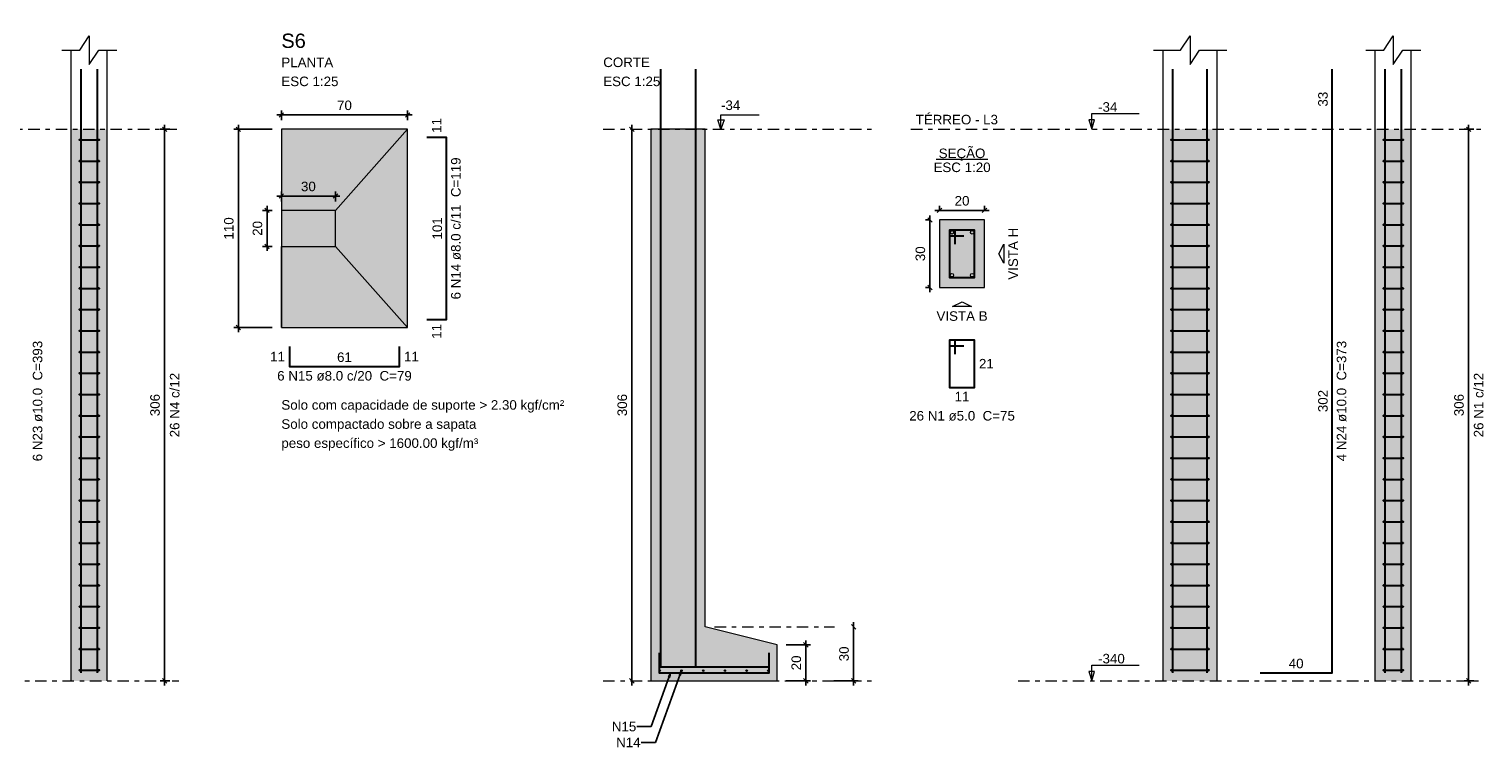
# Model space of a CAD drawing. Header units: millimetres. Extents: x 0 to 119, y 0 to 84.
# Tile 10 of 12: x 63 to 96, y 47 to 63. Entities that reach past the tile are written whole.
import ezdxf

# ---------------------------------------------------------------- set-up
doc = ezdxf.new("R2010")
doc.units = ezdxf.units.MM
doc.header["$MEASUREMENT"] = 0
doc.linetypes.add('DASHDOT', pattern=[2.54, 1.27, -0.635, 0, -0.635])
doc.linetypes.add('NULL', pattern=[0])
doc.layers.get('0').update_dxf_attribs({"lineweight": 18})
for name, color, linetype, lineweight in [('Descrição da armadura', 7, 'Continuous', 0), ('DT-Armadura', 2, 'Continuous', 30), ('DT-Barras na forma', 2, 'Continuous', 30), ('DT-Barras no corte', 5, 'Continuous', 5), ('DT-Barras rebatidas', 2, 'Continuous', 30), ('DT-Cotas', 9, 'Continuous', 5), ('DT-Estribos na forma', 2, 'Continuous', 30), ('DT-Forma', 5, 'Continuous', 5), ('DT-Hachura sapatas em corte', 43, 'Continuous', 5), ('DT-Hachura sapatas em planta', 43, 'Continuous', 5), ('DT-Hachura seção pilares', 254, 'Continuous', 5), ('DT-Hachura vista pilares', 254, 'Continuous', 5), ('DT-Pontilhado', 9, 'DASHDOT', 5), ('DT-Textos', 7, 'Continuous', 5), ('DT-Título', 3, 'Continuous', 20), ('Textos armaduras', 7, 'Continuous', 0)]:
    doc.layers.add(name, color=color, linetype=linetype, lineweight=lineweight)
doc.styles.add('Arial', font='txt')
doc.dimstyles.get("Standard").update_dxf_attribs({"dimtxt": 0.18, "dimasz": 0.18, "dimexe": 0.18, "dimexo": 0.0625, "dimgap": 0.09, "dimtad": 0, "dimtih": 1, "dimtoh": 1, "dimdec": 4, "dimzin": 0, "dimdsep": 46, "dimtxsty": 'Standard', "dimcen": 0.09, "dimadec": 0, "dimazin": 0, "dimtfac": 1, "dimtdec": 4, "dimtofl": 0, "dimtmove": 0, "dimatfit": 3, "dimfxl": 1, "dimtolj": 1, "dimtzin": 0, "dimarcsym": 0})
doc.dimstyles.new('UM_20.000000', dxfattribs={"dimtxt": 0.18, "dimasz": 0.1, "dimexe": 0.1, "dimexo": 0.2, "dimgap": 0, "dimtad": 1, "dimtih": 1, "dimtoh": 1, "dimdec": 1, "dimlfac": 20, "dimzin": 0, "dimdsep": 46, "dimtxsty": 'Standard', "dimcen": 0.09, "dimdle": 0.1, "dimadec": 1, "dimazin": 2, "dimtfac": 1, "dimtdec": 4, "dimtofl": 0, "dimtmove": 0, "dimatfit": 3, "dimfxl": 1, "dimtolj": 1, "dimarcsym": 0})
doc.dimstyles.new('UM_25.000000', dxfattribs={"dimtxt": 0.18, "dimasz": 0.1, "dimexe": 0.1, "dimexo": 0.2, "dimgap": 0, "dimtad": 1, "dimtih": 1, "dimtoh": 1, "dimdec": 1, "dimlfac": 25, "dimzin": 0, "dimdsep": 46, "dimtxsty": 'Standard', "dimcen": 0.09, "dimdle": 0.1, "dimadec": 1, "dimazin": 2, "dimtfac": 1, "dimtdec": 4, "dimtofl": 0, "dimtmove": 0, "dimatfit": 3, "dimfxl": 1, "dimtolj": 1, "dimarcsym": 0})

# ---------------------------------------------------------------- blocks, each defined once
blk = doc.blocks.new('_Oblique')
at = {"color": 0, "linetype": 'ByBlock', "lineweight": -2}
blk.add_line((-0.5, -0.5), (0.5, 0.5), dxfattribs=at)
blk = doc.blocks.new('*D49')
at = {"layer": 'Defpoints', "color": 0}
for p in [(66.266056, 60.360701), (66.583756, 60.360701), (66.583756, 48.120701)]:
    blk.add_point(p, dxfattribs=at)
at = {"layer": 'DT-Cotas', "color": 0, "lineweight": -2}
for p, q in [((66.383756, 60.360701), (66.166056, 60.360701)), ((66.266056, 48.020701), (66.266056, 60.460701)), ((66.383756, 48.120701), (66.166056, 48.120701))]:
    blk.add_line(p, q, dxfattribs=at)
at = {"layer": 'DT-Cotas', "color": 0, "lineweight": -2, "xscale": 0.1, "yscale": 0.1, "zscale": 0.1}
for p, rotation in [((66.266056, 60.360701), 90), ((66.266056, 48.120701), 270)]:
    blk.add_blockref('_Oblique', p, dxfattribs=dict(at, rotation=rotation))
at = {"layer": 'DT-Cotas', "color": 7, "insert": (66.054256, 54.240701), "char_height": 0.2118, "attachment_point": 5, "rotation": 90, "style": 'Arial'}
blk.add_mtext('\\A1;306', dxfattribs=at)
blk = doc.blocks.new('*D50')
at = {"layer": 'Defpoints', "color": 0}
for p in [(66.266056, 60.360701), (66.583756, 60.360701), (66.583756, 48.120701)]:
    blk.add_point(p, dxfattribs=at)
at = {"layer": 'DT-Cotas', "color": 0, "lineweight": -2}
for p, q in [((66.383756, 60.360701), (66.166056, 60.360701)), ((66.266056, 48.020701), (66.266056, 60.460701)), ((66.383756, 48.120701), (66.166056, 48.120701))]:
    blk.add_line(p, q, dxfattribs=at)
at = {"layer": 'DT-Cotas', "color": 0, "lineweight": -2, "xscale": 0.1, "yscale": 0.1, "zscale": 0.1}
for p, rotation in [((66.266056, 60.360701), 90), ((66.266056, 48.120701), 270)]:
    blk.add_blockref('_Oblique', p, dxfattribs=dict(at, rotation=rotation))
blk = doc.blocks.new('*D58')
at = {"layer": 'Defpoints', "color": 0}
for p in [(83.450324, 58.348601), (83.238524, 56.848601), (83.450324, 56.848601)]:
    blk.add_point(p, dxfattribs=at)
at = {"layer": 'DT-Cotas', "color": 0, "lineweight": -2}
for p, q in [((83.238524, 58.448601), (83.238524, 56.748601)), ((83.250324, 58.348601), (83.138524, 58.348601)), ((83.250324, 56.848601), (83.138524, 56.848601))]:
    blk.add_line(p, q, dxfattribs=at)
at = {"layer": 'DT-Cotas', "color": 0, "lineweight": -2, "xscale": 0.1, "yscale": 0.1, "zscale": 0.1}
for p, rotation in [((83.238524, 58.348601), 90), ((83.238524, 56.848601), 270)]:
    blk.add_blockref('_Oblique', p, dxfattribs=dict(at, rotation=rotation))
at = {"layer": 'DT-Cotas', "color": 7, "insert": (83.026724, 57.598601), "char_height": 0.2118, "attachment_point": 5, "rotation": 90, "style": 'Arial'}
blk.add_mtext('\\A1;30', dxfattribs=at)
blk = doc.blocks.new('*D59')
at = {"layer": 'Defpoints', "color": 0}
for p in [(84.450324, 58.560401), (83.450324, 58.348601), (84.450324, 58.348601)]:
    blk.add_point(p, dxfattribs=at)
at = {"layer": 'DT-Cotas', "color": 0, "lineweight": -2}
for p, q in [((83.350324, 58.560401), (84.550324, 58.560401)), ((83.450324, 58.548601), (83.450324, 58.660401)), ((84.450324, 58.548601), (84.450324, 58.660401))]:
    blk.add_line(p, q, dxfattribs=at)
at = {"layer": 'DT-Cotas', "color": 0, "lineweight": -2, "xscale": 0.1, "yscale": 0.1, "zscale": 0.1, "rotation": 180}
blk.add_blockref('_Oblique', (83.450324, 58.560401), dxfattribs=at)
at = {"layer": 'DT-Cotas', "color": 0, "lineweight": -2, "xscale": 0.1, "yscale": 0.1, "zscale": 0.1}
blk.add_blockref('_Oblique', (84.450324, 58.560401), dxfattribs=at)
at = {"layer": 'DT-Cotas', "color": 7, "insert": (83.950324, 58.772201), "char_height": 0.2118, "attachment_point": 5, "rotation": 0.0057296, "style": 'Arial'}
blk.add_mtext('\\A1;20', dxfattribs=at)
blk = doc.blocks.new('*D60')
at = {"layer": 'Defpoints', "color": 0}
for p in [(95.184335, 60.360701), (95.502035, 60.360701), (95.502035, 48.120701)]:
    blk.add_point(p, dxfattribs=at)
at = {"layer": 'DT-Cotas', "color": 0, "lineweight": -2}
for p, q in [((95.302035, 60.360701), (95.084335, 60.360701)), ((95.184335, 48.020701), (95.184335, 60.460701)), ((95.302035, 48.120701), (95.084335, 48.120701))]:
    blk.add_line(p, q, dxfattribs=at)
at = {"layer": 'DT-Cotas', "color": 0, "lineweight": -2, "xscale": 0.1, "yscale": 0.1, "zscale": 0.1}
for p, rotation in [((95.184335, 60.360701), 90), ((95.184335, 48.120701), 270)]:
    blk.add_blockref('_Oblique', p, dxfattribs=dict(at, rotation=rotation))
at = {"layer": 'DT-Cotas', "color": 7, "insert": (94.972535, 54.240701), "char_height": 0.2118, "attachment_point": 5, "rotation": 90, "style": 'Arial'}
blk.add_mtext('\\A1;306', dxfattribs=at)
blk = doc.blocks.new('*D61')
at = {"layer": 'Defpoints', "color": 0}
for p in [(68.854557, 60.360701), (67.901457, 55.960701), (68.854557, 55.960701)]:
    blk.add_point(p, dxfattribs=at)
at = {"layer": 'DT-Cotas', "color": 0, "lineweight": -2}
for p, q in [((68.654557, 60.360701), (67.801457, 60.360701)), ((67.901457, 60.460701), (67.901457, 55.860701)), ((68.654557, 55.960701), (67.801457, 55.960701))]:
    blk.add_line(p, q, dxfattribs=at)
at = {"layer": 'DT-Cotas', "color": 0, "lineweight": -2, "xscale": 0.1, "yscale": 0.1, "zscale": 0.1}
for p, rotation in [((67.901457, 60.360701), 90), ((67.901457, 55.960701), 270)]:
    blk.add_blockref('_Oblique', p, dxfattribs=dict(at, rotation=rotation))
at = {"layer": 'DT-Cotas', "color": 7, "insert": (67.689657, 58.160701), "char_height": 0.2118, "attachment_point": 5, "rotation": 90, "style": 'Arial'}
blk.add_mtext('\\A1;110', dxfattribs=at)
blk = doc.blocks.new('*D62')
at = {"layer": 'Defpoints', "color": 0}
for p in [(71.654557, 60.678401), (68.854557, 60.360701), (71.654557, 60.360701)]:
    blk.add_point(p, dxfattribs=at)
at = {"layer": 'DT-Cotas', "color": 0, "lineweight": -2}
for p, q in [((68.754557, 60.678401), (71.754557, 60.678401)), ((68.854557, 60.560701), (68.854557, 60.778401)), ((71.654557, 60.560701), (71.654557, 60.778401))]:
    blk.add_line(p, q, dxfattribs=at)
at = {"layer": 'DT-Cotas', "color": 0, "lineweight": -2, "xscale": 0.1, "yscale": 0.1, "zscale": 0.1, "rotation": 180}
blk.add_blockref('_Oblique', (68.854557, 60.678401), dxfattribs=at)
at = {"layer": 'DT-Cotas', "color": 0, "lineweight": -2, "xscale": 0.1, "yscale": 0.1, "zscale": 0.1}
blk.add_blockref('_Oblique', (71.654557, 60.678401), dxfattribs=at)
at = {"layer": 'DT-Cotas', "color": 7, "insert": (70.254557, 60.890201), "char_height": 0.2118, "attachment_point": 5, "rotation": 0.0057296, "style": 'Arial'}
blk.add_mtext('\\A1;70', dxfattribs=at)
blk = doc.blocks.new('*D63')
at = {"layer": 'Defpoints', "color": 0}
for p in [(68.854557, 58.560701), (68.536857, 57.760701), (68.854557, 57.760701)]:
    blk.add_point(p, dxfattribs=at)
at = {"layer": 'DT-Cotas', "color": 0, "lineweight": -2}
for p, q in [((68.654557, 58.560701), (68.436857, 58.560701)), ((68.536857, 58.660701), (68.536857, 57.660701)), ((68.654557, 57.760701), (68.436857, 57.760701))]:
    blk.add_line(p, q, dxfattribs=at)
at = {"layer": 'DT-Cotas', "color": 0, "lineweight": -2, "xscale": 0.1, "yscale": 0.1, "zscale": 0.1}
for p, rotation in [((68.536857, 58.560701), 90), ((68.536857, 57.760701), 270)]:
    blk.add_blockref('_Oblique', p, dxfattribs=dict(at, rotation=rotation))
at = {"layer": 'DT-Cotas', "color": 7, "insert": (68.325057, 58.160701), "char_height": 0.2118, "attachment_point": 5, "rotation": 90, "style": 'Arial'}
blk.add_mtext('\\A1;20', dxfattribs=at)
blk = doc.blocks.new('*D64')
at = {"layer": 'Defpoints', "color": 0}
for p in [(70.054557, 58.878401), (68.854557, 58.560701), (70.054557, 58.560701)]:
    blk.add_point(p, dxfattribs=at)
at = {"layer": 'DT-Cotas', "color": 0, "lineweight": -2}
for p, q in [((68.754557, 58.878401), (70.154557, 58.878401)), ((68.854557, 58.760701), (68.854557, 58.978401)), ((70.054557, 58.760701), (70.054557, 58.978401))]:
    blk.add_line(p, q, dxfattribs=at)
at = {"layer": 'DT-Cotas', "color": 0, "lineweight": -2, "xscale": 0.1, "yscale": 0.1, "zscale": 0.1, "rotation": 180}
blk.add_blockref('_Oblique', (68.854557, 58.878401), dxfattribs=at)
at = {"layer": 'DT-Cotas', "color": 0, "lineweight": -2, "xscale": 0.1, "yscale": 0.1, "zscale": 0.1}
blk.add_blockref('_Oblique', (70.054557, 58.878401), dxfattribs=at)
at = {"layer": 'DT-Cotas', "color": 7, "insert": (69.454557, 59.090201), "char_height": 0.2118, "attachment_point": 5, "rotation": 0.0057296, "style": 'Arial'}
blk.add_mtext('\\A1;30', dxfattribs=at)
blk = doc.blocks.new('*D65')
at = {"layer": 'Defpoints', "color": 0}
for p in [(76.627837, 60.360701), (76.627837, 48.120701), (76.627837, 48.120701)]:
    blk.add_point(p, dxfattribs=at)
at = {"layer": 'DT-Cotas', "color": 0, "lineweight": -2}
blk.add_line((76.627837, 60.460701), (76.627837, 48.020701), dxfattribs=at)
at = {"layer": 'DT-Cotas', "color": 0, "lineweight": -2, "xscale": 0.1, "yscale": 0.1, "zscale": 0.1}
for p, rotation in [((76.627837, 60.360701), 90), ((76.627837, 48.120701), 270)]:
    blk.add_blockref('_Oblique', p, dxfattribs=dict(at, rotation=rotation))
at = {"layer": 'DT-Cotas', "color": 7, "insert": (76.416037, 54.240701), "char_height": 0.2118, "attachment_point": 5, "rotation": 90, "style": 'Arial'}
blk.add_mtext('\\A1;306', dxfattribs=at)
blk = doc.blocks.new('*D66')
at = {"layer": 'Defpoints', "color": 0}
for p in [(79.851437, 48.920701), (79.851437, 48.120701), (80.486837, 48.120701)]:
    blk.add_point(p, dxfattribs=at)
at = {"layer": 'DT-Cotas', "color": 0, "lineweight": -2}
for p, q in [((80.486837, 49.020701), (80.486837, 48.020701)), ((80.051437, 48.920701), (80.586837, 48.920701)), ((80.051437, 48.120701), (80.586837, 48.120701))]:
    blk.add_line(p, q, dxfattribs=at)
at = {"layer": 'DT-Cotas', "color": 0, "lineweight": -2, "xscale": 0.1, "yscale": 0.1, "zscale": 0.1}
for p, rotation in [((80.486837, 48.920701), 90), ((80.486837, 48.120701), 270)]:
    blk.add_blockref('_Oblique', p, dxfattribs=dict(at, rotation=rotation))
at = {"layer": 'DT-Cotas', "color": 7, "insert": (80.275037, 48.520701), "char_height": 0.2118, "attachment_point": 5, "rotation": 90, "style": 'Arial'}
blk.add_mtext('\\A1;20', dxfattribs=at)
blk = doc.blocks.new('*D67')
at = {"layer": 'Defpoints', "color": 0}
for p in [(81.545837, 49.320701), (80.910437, 48.120701), (81.545837, 48.120701)]:
    blk.add_point(p, dxfattribs=at)
at = {"layer": 'DT-Cotas', "color": 0, "lineweight": -2}
for p, q in [((81.545837, 49.420701), (81.545837, 48.020701)), ((81.110437, 48.120701), (81.645837, 48.120701))]:
    blk.add_line(p, q, dxfattribs=at)
at = {"layer": 'DT-Cotas', "color": 0, "lineweight": -2, "xscale": 0.1, "yscale": 0.1, "zscale": 0.1}
for p, rotation in [((81.545837, 49.320701), 89.99999999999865), ((81.545837, 48.120701), 269.9999999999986)]:
    blk.add_blockref('_Oblique', p, dxfattribs=dict(at, rotation=rotation))
at = {"layer": 'DT-Cotas', "color": 7, "insert": (81.334037, 48.720701), "char_height": 0.2118, "attachment_point": 5, "rotation": 90, "style": 'Arial'}
blk.add_mtext('\\A1;30', dxfattribs=at)

msp = doc.modelspace()

# ---------------------------------------------------------------- hatches: boundary and pattern name
at = {"layer": 'DT-Hachura sapatas em corte', "linetype": 'Continuous'}
msp.add_hatch(color=43, dxfattribs=at).paths.add_polyline_path([(77.0514, 49.3207), (77.0514, 49.3207), (77.0514, 48.9207), (77.0514, 48.1207), (79.8514, 48.1207), (79.8514, 48.9207), (78.2514, 49.3207), (78.2514, 49.3207), (78.2514, 60.3607), (77.0514, 60.3607), (77.0514, 49.3207)])
at = {"layer": 'DT-Hachura sapatas em planta', "linetype": 'Continuous'}
msp.add_hatch(color=43, dxfattribs=at).paths.add_polyline_path([(68.8546, 55.9607), (71.6546, 55.9607), (71.6546, 60.3607), (68.8546, 60.3607), (68.8546, 55.9607)])
at = {"layer": 'DT-Hachura seção pilares', "linetype": 'Continuous'}
msp.add_hatch(color=254, dxfattribs=at).paths.add_polyline_path([(83.4503, 56.8486), (83.4503, 56.8486), (84.4503, 56.8486), (84.4503, 58.3486), (83.4503, 58.3486), (83.4503, 56.8486)])
at = {"layer": 'DT-Hachura vista pilares', "linetype": 'Continuous'}
for points in [[(64.1953, 48.1207), (64.1953, 60.3607), (64.9953, 60.3607), (64.9953, 48.1207), (64.1953, 48.1207)], [(88.4073, 48.1207), (88.4073, 60.3607), (89.6073, 60.3607), (89.6073, 48.1207), (88.4073, 48.1207)], [(93.1135, 48.1207), (93.1135, 60.3607), (93.9135, 60.3607), (93.9135, 48.1207), (93.1135, 48.1207)]]:
    msp.add_hatch(color=254, dxfattribs=at).paths.add_polyline_path(points)

# ---------------------------------------------------------------- linework, layer by layer
at = {"layer": 'DT-Armadura'}
for points in [[(77.2614, 61.695), (77.2614, 48.4357), (78.8614, 48.4357)], [(78.0414, 61.695), (78.0414, 48.4357), (79.6414, 48.4357)], [(72.0782, 56.1407), (72.5182, 56.1407), (72.5182, 60.1807), (72.0782, 60.1807)], [(69.0346, 55.5371), (69.0346, 55.0971), (71.4746, 55.0971), (71.4746, 55.5371)], [(77.2314, 48.7407), (77.2314, 48.3007), (79.6714, 48.3007), (79.6714, 48.7407)]]:
    msp.add_lwpolyline(points, dxfattribs=at)
at = {"layer": 'DT-Barras na forma'}
for points in [[(64.4153, 48.3007), (64.4153, 60.3607), (64.4153, 61.695)], [(64.7753, 48.3007), (64.7753, 60.3607), (64.7753, 61.695)], [(88.6273, 48.3007), (88.6273, 60.3607), (88.6273, 61.695)], [(89.3873, 48.3007), (89.3873, 60.3607), (89.3873, 61.695)], [(93.3335, 48.3007), (93.3335, 60.3607), (93.3335, 61.695)], [(93.6935, 48.3007), (93.6935, 60.3607), (93.6935, 61.695)], [(83.8003, 57.8111), (83.8003, 58.1236), (83.6753, 58.1236), (83.6753, 57.0736), (84.2253, 57.0736), (84.2253, 58.1236), (83.6753, 58.1236), (83.6753, 57.9986), (83.9878, 57.9986)]]:
    msp.add_lwpolyline(points, dxfattribs=at)
at = {"layer": 'DT-Barras no corte'}
for centre, radius in [((83.7253, 58.0736), 0.0375), ((84.1753, 58.0736), 0.0375), ((83.7253, 57.1236), 0.0375), ((84.1753, 57.1236), 0.0375), ((77.2474, 48.3487), 0.016), ((77.729, 48.3487), 0.016), ((78.2106, 48.3487), 0.016), ((78.6922, 48.3487), 0.016), ((79.1738, 48.3487), 0.016), ((79.6554, 48.3487), 0.016)]:
    msp.add_circle(centre, radius, dxfattribs=at)
at = {"layer": 'DT-Barras rebatidas'}
for points in [[(90.5604, 48.3007), (92.1604, 48.3007), (92.1604, 60.3607), (92.1604, 61.695)], [(83.8003, 55.3712), (83.8003, 55.6837), (83.6753, 55.6837), (83.6753, 54.6337), (84.2253, 54.6337), (84.2253, 55.6837), (83.6753, 55.6837), (83.6753, 55.5587), (83.9878, 55.5587)]]:
    msp.add_lwpolyline(points, dxfattribs=at)
at = {"layer": 'DT-Estribos na forma'}
for p, q in [((64.3853, 60.1253), (64.8053, 60.1253)), ((88.5973, 60.1253), (89.4173, 60.1253)), ((93.3035, 60.1253), (93.7235, 60.1253)), ((64.3853, 59.6545), (64.8053, 59.6545)), ((88.5973, 59.6545), (89.4173, 59.6545)), ((93.3035, 59.6545), (93.7235, 59.6545)), ((64.3853, 59.1838), (64.8053, 59.1838)), ((88.5973, 59.1838), (89.4173, 59.1838)), ((93.3035, 59.1838), (93.7235, 59.1838)), ((64.3853, 58.713), (64.8053, 58.713)), ((88.5973, 58.713), (89.4173, 58.713)), ((93.3035, 58.713), (93.7235, 58.713)), ((64.3853, 58.2422), (64.8053, 58.2422)), ((88.5973, 58.2422), (89.4173, 58.2422)), ((93.3035, 58.2422), (93.7235, 58.2422)), ((64.3853, 57.7715), (64.8053, 57.7715)), ((88.5973, 57.7715), (89.4173, 57.7715)), ((93.3035, 57.7715), (93.7235, 57.7715)), ((64.3853, 57.3007), (64.8053, 57.3007)), ((88.5973, 57.3007), (89.4173, 57.3007)), ((93.3035, 57.3007), (93.7235, 57.3007)), ((64.3853, 56.8299), (64.8053, 56.8299)), ((88.5973, 56.8299), (89.4173, 56.8299)), ((93.3035, 56.8299), (93.7235, 56.8299)), ((64.3853, 56.3592), (64.8053, 56.3592)), ((88.5973, 56.3592), (89.4173, 56.3592)), ((93.3035, 56.3592), (93.7235, 56.3592)), ((64.3853, 55.8884), (64.8053, 55.8884)), ((88.5973, 55.8884), (89.4173, 55.8884)), ((93.3035, 55.8884), (93.7235, 55.8884)), ((64.3853, 55.4176), (64.8053, 55.4176)), ((88.5973, 55.4176), (89.4173, 55.4176)), ((93.3035, 55.4176), (93.7235, 55.4176)), ((64.3853, 54.9469), (64.8053, 54.9469)), ((88.5973, 54.9469), (89.4173, 54.9469)), ((93.3035, 54.9469), (93.7235, 54.9469)), ((64.3853, 54.4761), (64.8053, 54.4761)), ((88.5973, 54.4761), (89.4173, 54.4761)), ((93.3035, 54.4761), (93.7235, 54.4761)), ((64.3853, 54.0053), (64.8053, 54.0053)), ((88.5973, 54.0053), (89.4173, 54.0053)), ((93.3035, 54.0053), (93.7235, 54.0053)), ((64.3853, 53.5345), (64.8053, 53.5345)), ((88.5973, 53.5345), (89.4173, 53.5345)), ((93.3035, 53.5345), (93.7235, 53.5345)), ((64.3853, 53.0638), (64.8053, 53.0638)), ((88.5973, 53.0638), (89.4173, 53.0638)), ((93.3035, 53.0638), (93.7235, 53.0638)), ((64.3853, 52.593), (64.8053, 52.593)), ((88.5973, 52.593), (89.4173, 52.593)), ((93.3035, 52.593), (93.7235, 52.593)), ((64.3853, 52.1222), (64.8053, 52.1222)), ((88.5973, 52.1222), (89.4173, 52.1222)), ((93.3035, 52.1222), (93.7235, 52.1222)), ((64.3853, 51.6515), (64.8053, 51.6515)), ((88.5973, 51.6515), (89.4173, 51.6515)), ((93.3035, 51.6515), (93.7235, 51.6515)), ((64.3853, 51.1807), (64.8053, 51.1807)), ((88.5973, 51.1807), (89.4173, 51.1807)), ((93.3035, 51.1807), (93.7235, 51.1807)), ((64.3853, 50.7099), (64.8053, 50.7099)), ((88.5973, 50.7099), (89.4173, 50.7099)), ((93.3035, 50.7099), (93.7235, 50.7099)), ((64.3853, 50.2392), (64.8053, 50.2392)), ((88.5973, 50.2392), (89.4173, 50.2392)), ((93.3035, 50.2392), (93.7235, 50.2392)), ((64.3853, 49.7684), (64.8053, 49.7684)), ((88.5973, 49.7684), (89.4173, 49.7684)), ((93.3035, 49.7684), (93.7235, 49.7684)), ((64.3853, 49.2976), (64.8053, 49.2976)), ((88.5973, 49.2976), (89.4173, 49.2976)), ((93.3035, 49.2976), (93.7235, 49.2976)), ((64.3853, 48.8269), (64.8053, 48.8269)), ((88.5973, 48.8269), (89.4173, 48.8269)), ((93.3035, 48.8269), (93.7235, 48.8269)), ((64.3853, 48.3561), (64.8053, 48.3561)), ((88.5973, 48.3561), (89.4173, 48.3561)), ((93.3035, 48.3561), (93.7235, 48.3561))]:
    msp.add_line(p, q, dxfattribs=at)
for centre in [(64.3853, 60.1253), (64.8053, 60.1253), (88.5973, 60.1253), (89.4173, 60.1253), (93.3035, 60.1253), (93.7235, 60.1253), (64.3853, 59.6545), (64.8053, 59.6545), (88.5973, 59.6545), (89.4173, 59.6545), (93.3035, 59.6545), (93.7235, 59.6545), (64.3853, 59.1838), (64.8053, 59.1838), (88.5973, 59.1838), (89.4173, 59.1838), (93.3035, 59.1838), (93.7235, 59.1838), (64.3853, 58.713), (64.8053, 58.713), (88.5973, 58.713), (89.4173, 58.713), (93.3035, 58.713), (93.7235, 58.713), (64.3853, 58.2422), (64.8053, 58.2422), (88.5973, 58.2422), (89.4173, 58.2422), (93.3035, 58.2422), (93.7235, 58.2422), (64.3853, 57.7715), (64.8053, 57.7715), (88.5973, 57.7715), (89.4173, 57.7715), (93.3035, 57.7715), (93.7235, 57.7715), (64.3853, 57.3007), (64.8053, 57.3007), (88.5973, 57.3007), (89.4173, 57.3007), (93.3035, 57.3007), (93.7235, 57.3007), (64.3853, 56.8299), (64.8053, 56.8299), (88.5973, 56.8299), (89.4173, 56.8299), (93.3035, 56.8299), (93.7235, 56.8299), (64.3853, 56.3592), (64.8053, 56.3592), (88.5973, 56.3592), (89.4173, 56.3592), (93.3035, 56.3592), (93.7235, 56.3592), (64.3853, 55.8884), (64.8053, 55.8884), (88.5973, 55.8884), (89.4173, 55.8884), (93.3035, 55.8884), (93.7235, 55.8884), (64.3853, 55.4176), (64.8053, 55.4176), (88.5973, 55.4176), (89.4173, 55.4176), (93.3035, 55.4176), (93.7235, 55.4176), (64.3853, 54.9469), (64.8053, 54.9469), (88.5973, 54.9469), (89.4173, 54.9469), (93.3035, 54.9469), (93.7235, 54.9469), (64.3853, 54.4761), (64.8053, 54.4761), (88.5973, 54.4761), (89.4173, 54.4761), (93.3035, 54.4761), (93.7235, 54.4761), (64.3853, 54.0053), (64.8053, 54.0053), (88.5973, 54.0053), (89.4173, 54.0053), (93.3035, 54.0053), (93.7235, 54.0053), (64.3853, 53.5345), (64.8053, 53.5345), (88.5973, 53.5345), (89.4173, 53.5345), (93.3035, 53.5345), (93.7235, 53.5345), (64.3853, 53.0638), (64.8053, 53.0638), (88.5973, 53.0638), (89.4173, 53.0638), (93.3035, 53.0638), (93.7235, 53.0638), (64.3853, 52.593), (64.8053, 52.593), (88.5973, 52.593), (89.4173, 52.593), (93.3035, 52.593), (93.7235, 52.593), (64.3853, 52.1222), (64.8053, 52.1222), (88.5973, 52.1222), (89.4173, 52.1222), (93.3035, 52.1222), (93.7235, 52.1222), (64.3853, 51.6515), (64.8053, 51.6515), (88.5973, 51.6515), (89.4173, 51.6515), (93.3035, 51.6515), (93.7235, 51.6515), (64.3853, 51.1807), (64.8053, 51.1807), (88.5973, 51.1807), (89.4173, 51.1807), (93.3035, 51.1807), (93.7235, 51.1807), (64.3853, 50.7099), (64.8053, 50.7099), (88.5973, 50.7099), (89.4173, 50.7099), (93.3035, 50.7099), (93.7235, 50.7099), (64.3853, 50.2392), (64.8053, 50.2392), (88.5973, 50.2392), (89.4173, 50.2392), (93.3035, 50.2392), (93.7235, 50.2392), (64.3853, 49.7684), (64.8053, 49.7684), (88.5973, 49.7684), (89.4173, 49.7684), (93.3035, 49.7684), (93.7235, 49.7684), (64.3853, 49.2976), (64.8053, 49.2976), (88.5973, 49.2976), (89.4173, 49.2976), (93.3035, 49.2976), (93.7235, 49.2976), (64.3853, 48.8269), (64.8053, 48.8269), (88.5973, 48.8269), (89.4173, 48.8269), (93.3035, 48.8269), (93.7235, 48.8269), (64.3853, 48.3561), (64.8053, 48.3561), (88.5973, 48.3561), (89.4173, 48.3561), (93.3035, 48.3561), (93.7235, 48.3561)]:
    msp.add_circle(centre, 0.01, dxfattribs=at)
at = {"layer": 'DT-Forma'}
for p, q in [((64.1953, 60.3607), (64.1953, 62.1186)), ((64.9953, 60.3607), (64.9953, 62.1186)), ((88.4073, 60.3607), (88.4073, 62.1186)), ((89.6073, 60.3607), (89.6073, 62.1186)), ((93.1135, 60.3607), (93.1135, 62.1186)), ((93.9135, 60.3607), (93.9135, 62.1186)), ((64.1953, 48.1207), (64.1953, 60.3607)), ((64.9953, 48.1207), (64.9953, 60.3607)), ((68.8546, 60.3607), (68.8546, 58.5607)), ((71.6546, 60.3607), (70.0546, 58.5607)), ((88.4073, 48.1207), (88.4073, 60.3607)), ((89.6073, 48.1207), (89.6073, 60.3607)), ((93.1135, 48.1207), (93.1135, 60.3607)), ((93.9135, 48.1207), (93.9135, 60.3607)), ((68.8546, 55.9607), (68.8546, 57.7607)), ((68.8546, 55.9607), (68.8546, 57.7607)), ((71.6546, 55.9607), (70.0546, 57.7607))]:
    msp.add_line(p, q, dxfattribs=at)
for points in [[(63.9835, 62.1186), (64.3835, 62.1186), (64.5953, 62.4363), (64.5953, 61.8009), (64.8071, 62.1186), (65.2071, 62.1186)], [(88.1955, 62.1186), (88.7955, 62.1186), (89.0073, 62.4363), (89.0073, 61.8009), (89.2191, 62.1186), (89.8191, 62.1186)], [(92.9017, 62.1186), (93.3017, 62.1186), (93.5135, 62.4363), (93.5135, 61.8009), (93.7253, 62.1186), (94.1253, 62.1186)]]:
    msp.add_lwpolyline(points, dxfattribs=at)
for points in [[(68.8546, 55.9607), (71.6546, 55.9607), (71.6546, 60.3607), (68.8546, 60.3607), (68.8546, 55.9607)], [(77.0514, 49.3207), (77.0514, 49.3207), (77.0514, 48.9207), (77.0514, 48.1207), (79.8514, 48.1207), (79.8514, 48.9207), (78.2514, 49.3207), (78.2514, 49.3207), (78.2514, 60.3607), (77.0514, 60.3607), (77.0514, 49.3207)], [(68.8546, 57.7607), (70.0546, 57.7607), (70.0546, 58.5607), (68.8546, 58.5607), (68.8546, 57.7607)], [(83.4503, 56.8486), (84.4503, 56.8486), (84.4503, 58.3486), (83.4503, 58.3486), (83.4503, 56.8486)]]:
    msp.add_lwpolyline(points, close=True, dxfattribs=at)
at = {"layer": 'DT-Pontilhado', "ltscale": 0.2}
for p, q in [((52.2984, 60.3607), (66.5838, 60.3607)), ((75.9924, 60.3607), (81.9694, 60.3607)), ((82.8166, 60.3607), (95.502, 60.3607)), ((78.4632, 49.3207), (81.1222, 49.3207)), ((55.4896, 48.1207), (66.5838, 48.1207)), ((75.9924, 48.1207), (81.9694, 48.1207)), ((85.1916, 48.1207), (95.502, 48.1207))]:
    msp.add_line(p, q, dxfattribs=at)
at = {"layer": 'DT-Textos'}
msp.add_line((83.3781, 59.6935), (84.5225, 59.6935), dxfattribs=at)
for points in [[(78.6044, 60.3607), (78.6044, 60.6784), (79.4516, 60.6784)], [(86.8278, 60.3607), (86.8914, 60.5725), (86.7643, 60.5725), (86.8278, 60.3607), (86.8278, 60.7107), (87.8778, 60.7107)], [(86.8278, 48.1207), (86.8914, 48.3325), (86.7643, 48.3325), (86.8278, 48.1207), (86.8278, 48.4707), (87.8778, 48.4707)]]:
    msp.add_lwpolyline(points, dxfattribs=at)
for points in [[(78.675, 60.5725), (78.6044, 60.3607), (78.5338, 60.5725), (78.675, 60.5725)], [(84.8739, 57.5986), (84.8739, 57.3868), (84.768, 57.5986), (84.8739, 57.8104), (84.8739, 57.5986)], [(83.9503, 56.425), (83.7385, 56.425), (83.9503, 56.5309), (84.1621, 56.425), (83.9503, 56.425)]]:
    msp.add_lwpolyline(points, close=True, dxfattribs=at)

# ---------------------------------------------------------------- texts
at = {"layer": 'Descrição da armadura', "linetype": 'NULL', "char_height": 0.2118, "attachment_point": 8, "rotation": 90.00021, "line_spacing_factor": 0.9, "style": 'Arial'}
for s, insert, width in [('6 N14 ø8.0 c/11  C=119', (72.8359, 58.1603), 6.174395), ('6 N23 ø10.0  C=393', (63.5596, 54.3303), 5.239541), ('4 N24 ø10.0  C=373', (92.4779, 54.3303), 5.239541), ('26 N4 c/12', (66.5977, 54.2407), 2.845127), ('26 N1 c/12', (95.516, 54.2407), 2.845127)]:
    msp.add_mtext(s, dxfattribs=dict(at, insert=insert, width=width))
at = {"layer": 'Descrição da armadura', "linetype": 'NULL', "char_height": 0.2118, "line_spacing_factor": 0.9, "style": 'Arial'}
for s, insert, width, attachment_point in [('6 N15 ø8.0 c/20  C=79', (70.2548, 54.7792), 5.851826, 8), ('26 N1 ø5.0  C=75', (83.9508, 53.8922), 4.594404, 8), ('N15', (76.7259, 47.1065), 1.103994, 6), ('N14', (76.8218, 46.7565), 1.103994, 6)]:
    msp.add_mtext(s, dxfattribs=dict(at, insert=insert, width=width, attachment_point=attachment_point))
at = {"layer": 'DT-Textos', "linetype": 'NULL', "char_height": 0.2118, "line_spacing_factor": 0.798, "style": 'Arial'}
for s, insert, width, attachment_point in [('PLANTA', (68.8548, 61.7372), 2.256279, 7), ('CORTE', (75.9928, 61.7372), 2.03, 7), ('ESC 1:25', (68.8548, 61.3142), 2.482559, 7), ('ESC 1:25', (75.9928, 61.3142), 2.482559, 7), ('-34', (78.6048, 60.7842), 0.838281, 7), ('-34', (86.9678, 60.7462), 0.838281, 7), ('TÉRREO - L3', (82.9228, 60.4662), 3.577422, 7), ('SEÇÃO', (83.9508, 59.6553), 2.030566, 8), ('ESC 1:20', (83.9508, 59.4072), 2.482559, 8), ('VISTA B', (83.9508, 56.1072), 2.223994, 8), ('Solo com capacidade de suporte > 2.30 kgf/cm²', (68.8548, 54.0743), 12.299795, 7), ('Solo compactado sobre a sapata', (68.8548, 53.6503), 8.479951, 7), ('peso específico > 1600.00 kgf/m³', (68.8548, 53.2273), 8.560098, 7), ('-340', (86.9678, 48.5062), 1.16085, 7)]:
    msp.add_mtext(s, dxfattribs=dict(at, insert=insert, width=width, attachment_point=attachment_point))
at = {"layer": 'DT-Textos', "linetype": 'NULL', "insert": (85.1919, 57.5983), "char_height": 0.2118, "width": 2.255996, "attachment_point": 8, "rotation": 90.00021, "line_spacing_factor": 0.798, "style": 'Arial'}
msp.add_mtext('VISTA H', dxfattribs=at)
at = {"layer": 'DT-Título', "linetype": 'NULL', "insert": (68.8548, 62.1611), "char_height": 0.3177, "width": 1.076367, "attachment_point": 7, "line_spacing_factor": 0.798, "style": 'Arial'}
msp.add_mtext('S6', dxfattribs=at)
at = {"layer": 'Textos armaduras', "linetype": 'NULL', "char_height": 0.2118, "rotation": 90.00021, "line_spacing_factor": 0.9, "style": 'Arial'}
for s, insert, width, attachment_point in [('33', (92.0631, 61.0278), 1.045137, 8), ('11', (72.4041, 60.2807), 1.045137, 7), ('101', (72.4209, 58.1607), 1.367705, 8), ('11', (72.1923, 56.0407), 1.045137, 3), ('302', (92.0631, 54.3307), 1.367705, 8)]:
    msp.add_mtext(s, dxfattribs=dict(at, insert=insert, width=width, attachment_point=attachment_point))
at = {"layer": 'Textos armaduras', "linetype": 'NULL', "char_height": 0.2118, "width": 1.045137, "line_spacing_factor": 0.9, "style": 'Arial'}
for s, insert, attachment_point in [('11', (68.9346, 55.2112), 9), ('61', (70.2546, 55.1944), 8), ('11', (71.5746, 55.423), 1), ('21', (84.3253, 55.2646), 1), ('11', (83.9503, 54.5364), 2), ('40', (91.3604, 48.398), 8)]:
    msp.add_mtext(s, dxfattribs=dict(at, insert=insert, attachment_point=attachment_point))

# ---------------------------------------------------------------- dimensions: what is measured, and where the dimension line sits
at = {"layer": 'DT-Cotas'}
for base, p1, p2, dimstyle, override, picture, middle in [((71.6546, 60.6784), (68.8546, 60.3607), (71.6546, 60.3607), 'UM_25.000000', {"dimtxt": 0.2118, "dimasz": 0.1, "dimexe": 0.1, "dimexo": 0.2, "dimtad": 1, "dimtih": 0, "dimtoh": 0, "dimdec": 1, "dimlfac": 25, "dimzin": 8, "dimtxsty": 'Arial', "dimblk": 'Oblique', "dimblk1": 'Oblique', "dimblk2": 'Oblique', "dimsah": 1, "dimdle": 0.1, "dimse1": 0, "dimse2": 0, "dimclrt": 7, "dimadec": 1, "dimazin": 3, "dimtmove": 2, "dimldrblk": 'Oblique'}, '*D62', (70.2546, 60.8902)), ((70.0546, 58.8784), (68.8546, 58.5607), (70.0546, 58.5607), 'UM_25.000000', {"dimtxt": 0.2118, "dimasz": 0.1, "dimexe": 0.1, "dimexo": 0.2, "dimtad": 1, "dimtih": 0, "dimtoh": 0, "dimdec": 1, "dimlfac": 25, "dimzin": 8, "dimtxsty": 'Arial', "dimblk": 'Oblique', "dimblk1": 'Oblique', "dimblk2": 'Oblique', "dimsah": 1, "dimdle": 0.1, "dimse1": 0, "dimse2": 0, "dimclrt": 7, "dimadec": 1, "dimazin": 3, "dimtmove": 2, "dimldrblk": 'Oblique'}, '*D64', (69.4546, 59.0902)), ((84.4503, 58.5604), (83.4503, 58.3486), (84.4503, 58.3486), 'UM_20.000000', {"dimtxt": 0.2118, "dimasz": 0.1, "dimexe": 0.1, "dimexo": 0.2, "dimtad": 1, "dimtih": 0, "dimtoh": 0, "dimdec": 1, "dimlfac": 20, "dimzin": 8, "dimtxsty": 'Arial', "dimblk": 'Oblique', "dimblk1": 'Oblique', "dimblk2": 'Oblique', "dimsah": 1, "dimdle": 0.1, "dimse1": 0, "dimse2": 0, "dimclrt": 7, "dimadec": 1, "dimazin": 3, "dimtmove": 2, "dimldrblk": 'Oblique'}, '*D59', (83.9503, 58.7722))]:
    dim = msp.add_linear_dim(base=base, p1=p1, p2=p2, dimstyle=dimstyle, override=override, dxfattribs=at)
    dim.commit()
    dim.dimension.update_dxf_attribs({"geometry": picture, "text_midpoint": middle, "dimtype": 160, "text_rotation": 0.00573})
for base, p1, p2, dimstyle, override, picture, middle in [((66.2661, 60.3607), (66.5838, 48.1207), (66.5838, 60.3607), 'UM_25.000000', {"dimtxt": 0.2118, "dimasz": 0.1, "dimexe": 0.1, "dimexo": 0.2, "dimtad": 1, "dimtih": 0, "dimtoh": 0, "dimdec": 1, "dimlfac": 25, "dimzin": 8, "dimtxsty": 'Arial', "dimblk": 'Oblique', "dimblk1": 'Oblique', "dimblk2": 'Oblique', "dimsah": 1, "dimdle": 0.1, "dimse1": 0, "dimse2": 0, "dimclrt": 7, "dimadec": 1, "dimazin": 3, "dimtmove": 2, "dimldrblk": 'Oblique'}, '*D49', (66.0543, 54.2407)), ((67.9015, 55.9607), (68.8546, 60.3607), (68.8546, 55.9607), 'UM_25.000000', {"dimtxt": 0.2118, "dimasz": 0.1, "dimexe": 0.1, "dimexo": 0.2, "dimtad": 1, "dimtih": 0, "dimtoh": 0, "dimdec": 1, "dimlfac": 25, "dimzin": 8, "dimtxsty": 'Arial', "dimblk": 'Oblique', "dimblk1": 'Oblique', "dimblk2": 'Oblique', "dimsah": 1, "dimdle": 0.1, "dimse1": 0, "dimse2": 0, "dimclrt": 7, "dimadec": 1, "dimazin": 3, "dimtmove": 2, "dimldrblk": 'Oblique'}, '*D61', (67.6897, 58.1607)), ((76.6278, 48.1207), (76.6278, 60.3607), (76.6278, 48.1207), 'UM_25.000000', {"dimtxt": 0.2118, "dimasz": 0.1, "dimexe": 0.1, "dimexo": 0.2, "dimtad": 1, "dimtih": 0, "dimtoh": 0, "dimdec": 1, "dimlfac": 25, "dimzin": 8, "dimtxsty": 'Arial', "dimblk": 'Oblique', "dimblk1": 'Oblique', "dimblk2": 'Oblique', "dimsah": 1, "dimdle": 0.1, "dimse1": 1, "dimse2": 1, "dimclrt": 7, "dimadec": 1, "dimazin": 3, "dimtmove": 2, "dimldrblk": 'Oblique'}, '*D65', (76.416, 54.2407)), ((95.1843, 60.3607), (95.502, 48.1207), (95.502, 60.3607), 'UM_25.000000', {"dimtxt": 0.2118, "dimasz": 0.1, "dimexe": 0.1, "dimexo": 0.2, "dimtad": 1, "dimtih": 0, "dimtoh": 0, "dimdec": 1, "dimlfac": 25, "dimzin": 8, "dimtxsty": 'Arial', "dimblk": 'Oblique', "dimblk1": 'Oblique', "dimblk2": 'Oblique', "dimsah": 1, "dimdle": 0.1, "dimse1": 0, "dimse2": 0, "dimclrt": 7, "dimadec": 1, "dimazin": 3, "dimtmove": 2, "dimldrblk": 'Oblique'}, '*D60', (94.9725, 54.2407)), ((68.5369, 57.7607), (68.8546, 58.5607), (68.8546, 57.7607), 'UM_25.000000', {"dimtxt": 0.2118, "dimasz": 0.1, "dimexe": 0.1, "dimexo": 0.2, "dimtad": 1, "dimtih": 0, "dimtoh": 0, "dimdec": 1, "dimlfac": 25, "dimzin": 8, "dimtxsty": 'Arial', "dimblk": 'Oblique', "dimblk1": 'Oblique', "dimblk2": 'Oblique', "dimsah": 1, "dimdle": 0.1, "dimse1": 0, "dimse2": 0, "dimclrt": 7, "dimadec": 1, "dimazin": 3, "dimtmove": 2, "dimldrblk": 'Oblique'}, '*D63', (68.3251, 58.1607)), ((83.2385, 56.8486), (83.4503, 58.3486), (83.4503, 56.8486), 'UM_20.000000', {"dimtxt": 0.2118, "dimasz": 0.1, "dimexe": 0.1, "dimexo": 0.2, "dimtad": 1, "dimtih": 0, "dimtoh": 0, "dimdec": 1, "dimlfac": 20, "dimzin": 8, "dimtxsty": 'Arial', "dimblk": 'Oblique', "dimblk1": 'Oblique', "dimblk2": 'Oblique', "dimsah": 1, "dimdle": 0.1, "dimse1": 0, "dimse2": 0, "dimclrt": 7, "dimadec": 1, "dimazin": 3, "dimtmove": 2, "dimldrblk": 'Oblique'}, '*D58', (83.0267, 57.5986)), ((81.5458, 48.1207), (81.5458, 49.3207), (80.9104, 48.1207), 'UM_25.000000', {"dimtxt": 0.2118, "dimasz": 0.1, "dimexe": 0.1, "dimexo": 0.2, "dimtad": 1, "dimtih": 0, "dimtoh": 0, "dimdec": 1, "dimlfac": 25, "dimzin": 8, "dimtxsty": 'Arial', "dimblk": 'Oblique', "dimblk1": 'Oblique', "dimblk2": 'Oblique', "dimsah": 1, "dimdle": 0.1, "dimse1": 1, "dimse2": 0, "dimclrt": 7, "dimadec": 1, "dimazin": 3, "dimtmove": 2, "dimldrblk": 'Oblique'}, '*D67', (81.334, 48.7207)), ((80.4868, 48.1207), (79.8514, 48.9207), (79.8514, 48.1207), 'UM_25.000000', {"dimtxt": 0.2118, "dimasz": 0.1, "dimexe": 0.1, "dimexo": 0.2, "dimtad": 1, "dimtih": 0, "dimtoh": 0, "dimdec": 1, "dimlfac": 25, "dimzin": 8, "dimtxsty": 'Arial', "dimblk": 'Oblique', "dimblk1": 'Oblique', "dimblk2": 'Oblique', "dimsah": 1, "dimdle": 0.1, "dimse1": 0, "dimse2": 0, "dimclrt": 7, "dimadec": 1, "dimazin": 3, "dimtmove": 2, "dimldrblk": 'Oblique'}, '*D66', (80.275, 48.5207))]:
    dim = msp.add_linear_dim(base=base, p1=p1, p2=p2, angle=90, dimstyle=dimstyle, override=override, dxfattribs=at)
    dim.commit()
    dim.dimension.update_dxf_attribs({"geometry": picture, "text_midpoint": middle, "dimtype": 160, "text_rotation": 90})
dim = msp.add_linear_dim(base=(66.2661, 60.3607), p1=(66.5838, 48.1207), p2=(66.5838, 60.3607), angle=90, text=' ', dimstyle='UM_25.000000', override={"dimtxt": 0.2118, "dimasz": 0.1, "dimexe": 0.1, "dimexo": 0.2, "dimtad": 1, "dimtih": 0, "dimtoh": 0, "dimdec": 1, "dimlfac": 25, "dimzin": 8, "dimtxsty": 'Arial', "dimblk": 'Oblique', "dimblk1": 'Oblique', "dimblk2": 'Oblique', "dimsah": 1, "dimdle": 0.1, "dimse1": 0, "dimse2": 0, "dimclrt": 256, "dimadec": 1, "dimazin": 3, "dimtmove": 2, "dimldrblk": 'Oblique'}, dxfattribs=at)
dim.commit()
dim.dimension.update_dxf_attribs({"geometry": '*D50', "text_midpoint": (66.1602, 54.2407), "dimtype": 160, "text_rotation": 90})

# ---------------------------------------------------------------- leaders
for points in [[(77.4882, 48.3007), (77.0536, 47.1065), (76.7359, 47.1065)], [(77.729, 48.3487), (77.1495, 46.7565), (76.8318, 46.7565)]]:
    msp.add_leader(points, dimstyle='Standard', override={"dimasz": 0.1, "dimldrblk": 'Closed'}, dxfattribs=at)

doc.saveas('drawing.dxf')
